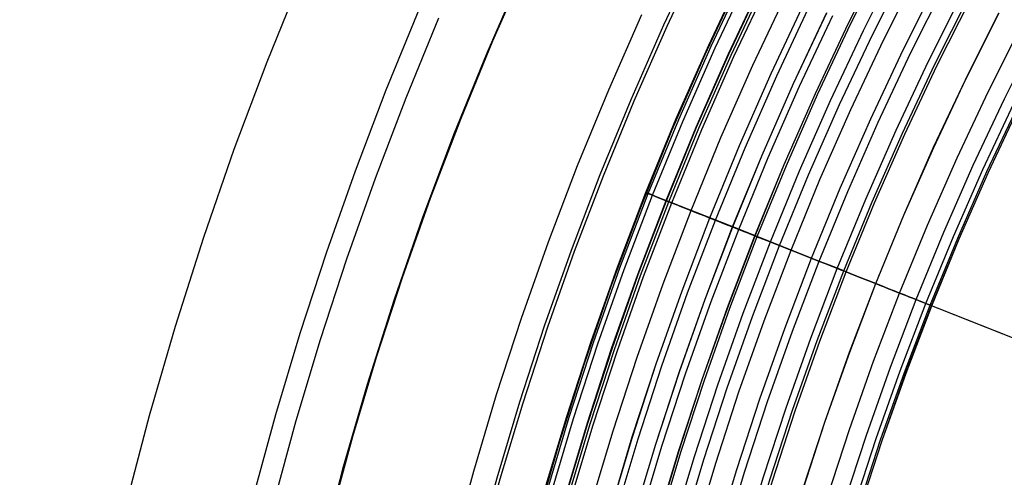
# Model space of a CAD drawing. Header units: millimetres. Extents: x -14 to 488, y -50 to 50.
# Tile 177 of 256: x 349.73 to 356.77, y 6.11 to 9.39. Entities that reach past the tile are written whole.
import ezdxf

# ---------------------------------------------------------------- set-up
doc = ezdxf.new("R2010")
doc.units = ezdxf.units.MM
doc.header["$MEASUREMENT"] = 0
doc.layers.add('Default', color=7, linetype='Continuous')

msp = doc.modelspace()

# ---------------------------------------------------------------- linework, layer by layer
at = {"layer": 'Default'}
for points in [[(352.2417, -0.3158), (352.2474, 0.2026), (352.2649, 0.7254), (352.2944, 1.2522), (352.3361, 1.7828), (352.3905, 2.3166), (352.4577, 2.8534), (352.538, 3.3926), (352.6316, 3.9339), (352.7387, 4.4769), (352.8596, 5.0209), (352.9944, 5.5656), (353.1432, 6.1105), (353.3062, 6.655), (353.4836, 7.1986), (353.6753, 7.7408), (353.8815, 8.281), (354.1021, 8.8187), (354.3372, 9.3533), (354.5868, 9.8843)], [(352.2417, -0.3158), (352.2474, 0.2026), (352.2649, 0.7254), (352.2944, 1.2522), (352.3361, 1.7828), (352.3905, 2.3166), (352.4577, 2.8534), (352.538, 3.3926), (352.6316, 3.9339), (352.7387, 4.4769), (352.8596, 5.0209), (352.9944, 5.5656), (353.1432, 6.1105), (353.3062, 6.655), (353.4836, 7.1986), (353.6753, 7.7408), (353.8815, 8.281), (354.1021, 8.8187), (354.3372, 9.3533), (354.5868, 9.8843)], [(352.2659, -0.3158), (352.2716, 0.2021), (352.2891, 0.7243), (352.3185, 1.2506), (352.3602, 1.7806), (352.4145, 2.3139), (352.4817, 2.8501), (352.5619, 3.3888), (352.6554, 3.9295), (352.7624, 4.4719), (352.8831, 5.0154), (353.0178, 5.5596), (353.1665, 6.1038), (353.3293, 6.6478), (353.5065, 7.1908), (353.698, 7.7325), (353.904, 8.2721), (354.1244, 8.8092), (354.3593, 9.3433), (354.6086, 9.8737)], [(353.4318, -0.3158), (353.4372, 0.1762), (353.4538, 0.6723), (353.4818, 1.1723), (353.5214, 1.6758), (353.573, 2.1825), (353.6368, 2.6919), (353.713, 3.2037), (353.8018, 3.7174), (353.9035, 4.2327), (354.0182, 4.749), (354.1461, 5.2659), (354.2874, 5.783), (354.4421, 6.2998), (354.6104, 6.8157), (354.7923, 7.3303), (354.988, 7.843), (355.1974, 8.3532), (355.4205, 8.8606), (355.6574, 9.3645), (355.9079, 9.8644)], [(353.4324, -0.3158), (353.4379, 0.1762), (353.4545, 0.6723), (353.4824, 1.1723), (353.5221, 1.6758), (353.5737, 2.1824), (353.6374, 2.6918), (353.7136, 3.2036), (353.8025, 3.7173), (353.9041, 4.2325), (354.0188, 4.7488), (354.1467, 5.2658), (354.288, 5.7829), (354.4427, 6.2996), (354.611, 6.8155), (354.793, 7.33), (354.9886, 7.8427), (355.198, 8.353), (355.4211, 8.8603), (355.658, 9.3642), (355.9085, 9.8641)], [(351.1683, -0.3158), (351.1743, 0.2264), (351.1926, 0.7732), (351.2234, 1.3243), (351.2671, 1.8792), (351.324, 2.4376), (351.3942, 2.999), (351.4782, 3.5631), (351.5761, 4.1293), (351.6882, 4.6971), (351.8146, 5.2662), (351.9556, 5.836), (352.1112, 6.4059), (352.2818, 6.9754), (352.4673, 7.544), (352.6678, 8.1111), (352.8834, 8.6761), (353.1142, 9.2385), (353.3602, 9.7977)], [(353.4489, -0.3158), (353.4543, 0.1758), (353.4709, 0.6716), (353.4989, 1.1712), (353.5385, 1.6743), (353.59, 2.1805), (353.6537, 2.6896), (353.7299, 3.2009), (353.8186, 3.7143), (353.9202, 4.2291), (354.0349, 4.7451), (354.1627, 5.2616), (354.3038, 5.7783), (354.4584, 6.2947), (354.6266, 6.8102), (354.8084, 7.3244), (355.0039, 7.8367), (355.2132, 8.3465), (355.4361, 8.8535), (355.6728, 9.357), (355.9231, 9.8565)], [(353.5505, -0.3158), (353.556, 0.1736), (353.5725, 0.667), (353.6003, 1.1644), (353.6397, 1.6652), (353.691, 2.1691), (353.7545, 2.6758), (353.8302, 3.1848), (353.9186, 3.6958), (354.0197, 4.2083), (354.1338, 4.7218), (354.261, 5.236), (354.4015, 5.7504), (354.5554, 6.2643), (354.7228, 6.7775), (354.9038, 7.2893), (355.0984, 7.7992), (355.3067, 8.3068), (355.5287, 8.8114), (355.7642, 9.3126), (356.0134, 9.8098)], [(354.5445, -0.3158), (354.5497, 0.1515), (354.5655, 0.6227), (354.592, 1.0976), (354.6297, 1.5758), (354.6787, 2.0571), (354.7392, 2.5409), (354.8116, 3.027), (354.896, 3.5149), (354.9926, 4.0043), (355.1015, 4.4947), (355.223, 4.9857), (355.3572, 5.4769), (355.5041, 5.9677), (355.664, 6.4577), (355.8368, 6.9464), (356.0226, 7.4334), (356.2215, 7.918), (356.4335, 8.3999), (356.6584, 8.8785), (356.8964, 9.3533), (357.1472, 9.8238)], [(354.5445, -0.3158), (354.5497, 0.1515), (354.5655, 0.6227), (354.592, 1.0976), (354.6297, 1.5758), (354.6787, 2.0571), (354.7392, 2.5409), (354.8116, 3.027), (354.896, 3.5149), (354.9926, 4.0043), (355.1015, 4.4947), (355.223, 4.9857), (355.3572, 5.4769), (355.5041, 5.9677), (355.664, 6.4577), (355.8368, 6.9464), (356.0226, 7.4334), (356.2215, 7.918), (356.4335, 8.3999), (356.6584, 8.8785), (356.8964, 9.3533), (357.1472, 9.8238)], [(353.3208, 9.7267), (353.0692, 9.1488), (352.8325, 8.5647), (352.611, 7.9746), (352.4048, 7.3789), (352.2141, 6.7782), (352.0389, 6.1727), (351.8794, 5.5629), (351.7357, 4.9491), (351.6078, 4.3319), (351.4959, 3.7116), (351.4, 3.0886), (351.3202, 2.4634), (351.2577, 1.8494), (351.2109, 1.234), (351.1795, 0.6176), (351.1637, 0.0007), (351.1635, -0.6165)], [(353.3208, 9.7267), (353.0692, 9.1488), (352.8325, 8.5647), (352.611, 7.9746), (352.4048, 7.3789), (352.2141, 6.7782), (352.0389, 6.1727), (351.8794, 5.5629), (351.7357, 4.9491), (351.6078, 4.3319), (351.4959, 3.7116), (351.4, 3.0886), (351.3202, 2.4634), (351.2577, 1.8494), (351.2109, 1.234), (351.1795, 0.6176), (351.1637, 0.0007), (351.1635, -0.6165)], [(352.5933, -0.3158), (352.599, 0.1948), (352.6162, 0.7097), (352.6452, 1.2286), (352.6863, 1.7512), (352.7399, 2.277), (352.8061, 2.8057), (352.8851, 3.3368), (352.9773, 3.87), (353.0828, 4.4047), (353.2019, 4.9406), (353.3346, 5.4771), (353.4812, 6.0138), (353.6418, 6.5501), (353.8165, 7.0855), (354.0053, 7.6195), (354.2084, 8.1516), (354.4257, 8.6812), (354.6573, 9.2077), (354.9031, 9.7307)], [(352.594, -0.3158), (352.5997, 0.1948), (352.6169, 0.7097), (352.6459, 1.2286), (352.6871, 1.7511), (352.7406, 2.2769), (352.8068, 2.8056), (352.8859, 3.3367), (352.9781, 3.8698), (353.0836, 4.4046), (353.2026, 4.9404), (353.3354, 5.4769), (353.482, 6.0136), (353.6425, 6.5498), (353.8172, 7.0852), (354.006, 7.6193), (354.2091, 8.1513), (354.4264, 8.6809), (354.658, 9.2074), (354.9038, 9.7304)], [(352.5943, -0.3158), (352.6, 0.1948), (352.6172, 0.7097), (352.6462, 1.2286), (352.6873, 1.7511), (352.7409, 2.2769), (352.8071, 2.8055), (352.8861, 3.3366), (352.9783, 3.8698), (353.0838, 4.4045), (353.2029, 4.9404), (353.3356, 5.4768), (353.4822, 6.0135), (353.6428, 6.5498), (353.8174, 7.0852), (354.0063, 7.6192), (354.2093, 8.1512), (354.4266, 8.6808), (354.6582, 9.2073), (354.904, 9.7303)], [(352.5954, -0.3158), (352.6011, 0.1948), (352.6183, 0.7096), (352.6473, 1.2285), (352.6884, 1.751), (352.742, 2.2767), (352.8081, 2.8054), (352.8872, 3.3365), (352.9794, 3.8696), (353.0849, 4.4043), (353.2039, 4.9401), (353.3367, 5.4766), (353.4833, 6.0132), (353.6438, 6.5494), (353.8185, 7.0848), (354.0073, 7.6188), (354.2103, 8.1508), (354.4276, 8.6804), (354.6592, 9.2069), (354.905, 9.7298)], [(352.5954, -0.3158), (352.6011, 0.1948), (352.6183, 0.7096), (352.6473, 1.2285), (352.6884, 1.751), (352.742, 2.2767), (352.8081, 2.8054), (352.8872, 3.3365), (352.9794, 3.8696), (353.0849, 4.4043), (353.2039, 4.9401), (353.3367, 5.4766), (353.4833, 6.0132), (353.6438, 6.5494), (353.8185, 7.0848), (354.0073, 7.6188), (354.2103, 8.1508), (354.4276, 8.6804), (354.6592, 9.2069), (354.905, 9.7298)], [(352.6116, -0.3158), (352.6172, 0.1944), (352.6344, 0.7089), (352.6634, 1.2274), (352.7046, 1.7495), (352.758, 2.2749), (352.8242, 2.8032), (352.9032, 3.3339), (352.9953, 3.8666), (353.1007, 4.401), (353.2197, 4.9364), (353.3523, 5.4725), (353.4988, 6.0087), (353.6593, 6.5446), (353.8338, 7.0796), (354.0225, 7.6132), (354.2254, 8.1449), (354.4425, 8.674), (354.6739, 9.2002), (354.9196, 9.7227)], [(353.6214, -0.3158), (353.6268, 0.172), (353.6433, 0.6639), (353.671, 1.1596), (353.7103, 1.6588), (353.7614, 2.1611), (353.8247, 2.6662), (353.9002, 3.1736), (353.9883, 3.6829), (354.0891, 4.1937), (354.2028, 4.7057), (354.3296, 5.2182), (354.4697, 5.7309), (354.6231, 6.2432), (354.7899, 6.7547), (354.9703, 7.2648), (355.1643, 7.7731), (355.3719, 8.2791), (355.5932, 8.7821), (355.828, 9.2817), (356.0764, 9.7773)], [(353.6217, -0.3158), (353.6271, 0.172), (353.6435, 0.6639), (353.6712, 1.1596), (353.7105, 1.6588), (353.7617, 2.1611), (353.8249, 2.6661), (353.9004, 3.1735), (353.9885, 3.6828), (354.0893, 4.1937), (354.203, 4.7056), (354.3299, 5.2181), (354.4699, 5.7308), (354.6233, 6.2431), (354.7902, 6.7546), (354.9706, 7.2648), (355.1645, 7.7731), (355.3721, 8.279), (355.5934, 8.782), (355.8282, 9.2816), (356.0766, 9.7772)], [(353.7098, -0.3158), (353.7152, 0.17), (353.7316, 0.6599), (353.7592, 1.1537), (353.7983, 1.6509), (353.8493, 2.1511), (353.9122, 2.6542), (353.9875, 3.1595), (354.0752, 3.6668), (354.1756, 4.1756), (354.2889, 4.6855), (354.4152, 5.1959), (354.5546, 5.7065), (354.7074, 6.2168), (354.8736, 6.7263), (355.0533, 7.2344), (355.2465, 7.7406), (355.4533, 8.2445), (355.6736, 8.7455), (355.9075, 9.2431), (356.1549, 9.7367)], [(354.6724, -0.3158), (354.6776, 0.1487), (354.6932, 0.617), (354.7196, 1.089), (354.7571, 1.5644), (354.8058, 2.0426), (354.866, 2.5235), (354.9379, 3.0067), (355.0218, 3.4916), (355.1177, 3.9781), (355.226, 4.4655), (355.3468, 4.9535), (355.4801, 5.4417), (355.6262, 5.9295), (355.7851, 6.4165), (355.9568, 6.9023), (356.1415, 7.3863), (356.3392, 7.868), (356.5499, 8.347), (356.7735, 8.8226), (357.01, 9.2945), (357.2593, 9.7622)], [(354.6724, -0.3158), (354.6776, 0.1487), (354.6932, 0.617), (354.7196, 1.089), (354.7571, 1.5644), (354.8058, 2.0426), (354.866, 2.5235), (354.9379, 3.0067), (355.0218, 3.4916), (355.1177, 3.9781), (355.226, 4.4655), (355.3468, 4.9535), (355.4801, 5.4417), (355.6262, 5.9295), (355.7851, 6.4165), (355.9568, 6.9023), (356.1415, 7.3863), (356.3392, 7.868), (356.5499, 8.347), (356.7735, 8.8226), (357.01, 9.2945), (357.2593, 9.7622)], [(354.7467, -0.3158), (354.7519, 0.147), (354.7675, 0.6137), (354.7938, 1.0841), (354.8311, 1.5577), (354.8796, 2.0343), (354.9396, 2.5135), (355.0113, 2.9949), (355.0948, 3.4781), (355.1905, 3.9628), (355.2984, 4.4485), (355.4187, 4.9348), (355.5516, 5.4212), (355.6971, 5.9073), (355.8554, 6.3926), (356.0266, 6.8767), (356.2106, 7.3589), (356.4076, 7.8389), (356.6175, 8.3162), (356.8403, 8.7902), (357.076, 9.2604), (357.3244, 9.7264)], [(354.7467, -0.3158), (354.7519, 0.147), (354.7675, 0.6137), (354.7938, 1.0841), (354.8311, 1.5577), (354.8796, 2.0343), (354.9396, 2.5135), (355.0113, 2.9949), (355.0948, 3.4781), (355.1905, 3.9628), (355.2984, 4.4485), (355.4187, 4.9348), (355.5516, 5.4212), (355.6971, 5.9073), (355.8554, 6.3926), (356.0266, 6.8767), (356.2106, 7.3589), (356.4076, 7.8389), (356.6175, 8.3162), (356.8403, 8.7902), (357.076, 9.2604), (357.3244, 9.7264)], [(351.7463, 9.7046), (351.4957, 9.0861), (351.2612, 8.4614), (351.0429, 7.8308), (350.841, 7.1948), (350.6555, 6.5537), (350.4867, 5.9081), (350.3345, 5.2583), (350.1991, 4.6048), (350.0806, 3.9481), (349.9791, 3.2885), (349.8946, 2.6266), (349.8285, 1.9765), (349.7789, 1.325), (349.7457, 0.6725), (349.729, 0.0193), (349.7288, -0.6341)], [(351.7463, 9.7046), (351.4957, 9.0861), (351.2612, 8.4614), (351.0429, 7.8308), (350.841, 7.1948), (350.6555, 6.5537), (350.4867, 5.9081), (350.3345, 5.2583), (350.1991, 4.6048), (350.0806, 3.9481), (349.9791, 3.2885), (349.8946, 2.6266), (349.8285, 1.9765), (349.7789, 1.325), (349.7457, 0.6725), (349.729, 0.0193), (349.7288, -0.6341)], [(354.8797, 9.6747), (354.6289, 9.137), (354.392, 8.5931), (354.1693, 8.0432), (353.9608, 7.4877), (353.7667, 6.9271), (353.5871, 6.3616), (353.4223, 5.7917), (353.2721, 5.2177), (353.1369, 4.64), (353.0165, 4.059), (352.9111, 3.4751), (352.8208, 2.8887), (352.7457, 2.3002), (352.687, 1.7222), (352.6428, 1.143), (352.6134, 0.5628), (352.5985, -0.0179), (352.5983, -0.5988)], [(354.8797, 9.6747), (354.6289, 9.137), (354.392, 8.5931), (354.1693, 8.0432), (353.9608, 7.4877), (353.7667, 6.9271), (353.5871, 6.3616), (353.4223, 5.7917), (353.2721, 5.2177), (353.1369, 4.64), (353.0165, 4.059), (352.9111, 3.4751), (352.8208, 2.8887), (352.7457, 2.3002), (352.687, 1.7222), (352.6428, 1.143), (352.6134, 0.5628), (352.5985, -0.0179), (352.5983, -0.5988)], [(352.6437, -0.3158), (352.6493, 0.1937), (352.6665, 0.7075), (352.6955, 1.2252), (352.7365, 1.7466), (352.79, 2.2713), (352.856, 2.7988), (352.9349, 3.3288), (353.0269, 3.8608), (353.1322, 4.3944), (353.251, 4.9291), (353.3834, 5.4644), (353.5297, 5.9999), (353.6899, 6.535), (353.8642, 7.0693), (354.0526, 7.6021), (354.2553, 8.133), (354.4721, 8.6615), (354.7032, 9.1869), (354.9485, 9.7087)], [(352.748, -0.3158), (352.7537, 0.1914), (352.7708, 0.7028), (352.7996, 1.2182), (352.8405, 1.7373), (352.8936, 2.2595), (352.9594, 2.7847), (353.0379, 3.3122), (353.1295, 3.8418), (353.2343, 4.373), (353.3525, 4.9052), (353.4844, 5.4381), (353.63, 5.9712), (353.7895, 6.5039), (353.963, 7.0357), (354.1506, 7.5661), (354.3523, 8.0946), (354.5681, 8.6207), (354.7982, 9.1437), (355.0423, 9.6631)], [(352.7511, -0.3158), (352.7567, 0.1913), (352.7738, 0.7027), (352.8026, 1.218), (352.8435, 1.737), (352.8966, 2.2592), (352.9624, 2.7843), (353.0409, 3.3118), (353.1324, 3.8413), (353.2372, 4.3723), (353.3555, 4.9045), (353.4873, 5.4374), (353.6329, 5.9703), (353.7924, 6.503), (353.9659, 7.0347), (354.1534, 7.5651), (354.3551, 8.0935), (354.5709, 8.6195), (354.8009, 9.1424), (355.045, 9.6618)], [(352.7513, -0.3158), (352.7569, 0.1913), (352.774, 0.7027), (352.8028, 1.218), (352.8437, 1.737), (352.8968, 2.2592), (352.9626, 2.7842), (353.0411, 3.3117), (353.1327, 3.8412), (353.2375, 4.3723), (353.3557, 4.9045), (353.4875, 5.4373), (353.6331, 5.9703), (353.7926, 6.5029), (353.9661, 7.0347), (354.1536, 7.565), (354.3553, 8.0934), (354.5711, 8.6194), (354.8011, 9.1423), (355.0452, 9.6617)], [(352.769, -0.3158), (352.7746, 0.1909), (352.7917, 0.7019), (352.8205, 1.2168), (352.8614, 1.7354), (352.9145, 2.2572), (352.9802, 2.7818), (353.0586, 3.3089), (353.1501, 3.838), (353.2548, 4.3687), (353.373, 4.9004), (353.5047, 5.4328), (353.6502, 5.9654), (353.8095, 6.4976), (353.9829, 7.0289), (354.1703, 7.5589), (354.3718, 8.0869), (354.5874, 8.6125), (354.8172, 9.135), (355.0612, 9.6539)], [(353.8671, -0.3158), (353.8725, 0.1665), (353.8887, 0.6529), (353.9162, 1.1431), (353.955, 1.6367), (354.0056, 2.1334), (354.0681, 2.6328), (354.1428, 3.1345), (354.2299, 3.6382), (354.3296, 4.1433), (354.442, 4.6495), (354.5674, 5.1563), (354.7059, 5.6633), (354.8576, 6.1699), (355.0226, 6.6756), (355.201, 7.1801), (355.3928, 7.6827), (355.5981, 8.183), (355.8168, 8.6804), (356.049, 9.1744), (356.2946, 9.6644)], [(353.8671, -0.3158), (353.8725, 0.1665), (353.8887, 0.6529), (353.9161, 1.1431), (353.955, 1.6367), (354.0056, 2.1334), (354.0681, 2.6328), (354.1428, 3.1345), (354.2299, 3.6382), (354.3296, 4.1433), (354.442, 4.6495), (354.5674, 5.1563), (354.7059, 5.6633), (354.8576, 6.1699), (355.0226, 6.6756), (355.201, 7.1801), (355.3928, 7.6827), (355.5981, 8.183), (355.8168, 8.6804), (356.049, 9.1744), (356.2946, 9.6644)], [(354.7802, -0.3158), (354.7853, 0.1463), (354.8008, 0.6122), (354.8271, 1.0818), (354.8644, 1.5547), (354.9128, 2.0305), (354.9727, 2.5089), (355.0442, 2.9896), (355.1277, 3.472), (355.2232, 3.956), (355.3309, 4.4409), (355.451, 4.9264), (355.5837, 5.412), (355.729, 5.8973), (355.8871, 6.3819), (356.0579, 6.8651), (356.2417, 7.3466), (356.4384, 7.8259), (356.6479, 8.3024), (356.8704, 8.7756), (357.1057, 9.2451), (357.3537, 9.7103)], [(354.7802, -0.3158), (354.7853, 0.1463), (354.8008, 0.6122), (354.8271, 1.0818), (354.8644, 1.5547), (354.9128, 2.0305), (354.9727, 2.5089), (355.0442, 2.9896), (355.1277, 3.472), (355.2232, 3.956), (355.3309, 4.4409), (355.451, 4.9264), (355.5837, 5.412), (355.729, 5.8973), (355.8871, 6.3819), (356.0579, 6.8651), (356.2417, 7.3466), (356.4384, 7.8259), (356.6479, 8.3024), (356.8704, 8.7756), (357.1057, 9.2451), (357.3537, 9.7103)], [(354.7913, -0.3158), (354.7964, 0.146), (354.812, 0.6117), (354.8382, 1.0811), (354.8754, 1.5537), (354.9238, 2.0292), (354.9837, 2.5074), (355.0552, 2.9878), (355.1386, 3.47), (355.234, 3.9537), (355.3417, 4.4383), (355.4618, 4.9236), (355.5944, 5.409), (355.7396, 5.894), (355.8976, 6.3783), (356.0684, 6.8613), (356.252, 7.3425), (356.4486, 7.8215), (356.6581, 8.2978), (356.8804, 8.7707), (357.1155, 9.24), (357.3635, 9.7049)], [(354.7913, -0.3158), (354.7964, 0.146), (354.812, 0.6117), (354.8382, 1.0811), (354.8754, 1.5537), (354.9238, 2.0292), (354.9837, 2.5074), (355.0552, 2.9878), (355.1386, 3.47), (355.234, 3.9537), (355.3417, 4.4383), (355.4618, 4.9236), (355.5944, 5.409), (355.7396, 5.894), (355.8976, 6.3783), (356.0684, 6.8613), (356.252, 7.3425), (356.4486, 7.8215), (356.6581, 8.2978), (356.8804, 8.7707), (357.1155, 9.24), (357.3635, 9.7049)], [(354.7918, -0.3158), (354.7969, 0.146), (354.8124, 0.6117), (354.8387, 1.081), (354.8759, 1.5536), (354.9243, 2.0292), (354.9842, 2.5073), (355.0557, 2.9877), (355.1391, 3.4699), (355.2345, 3.9536), (355.3422, 4.4382), (355.4623, 4.9235), (355.5948, 5.4088), (355.7401, 5.8939), (355.898, 6.3781), (356.0688, 6.8611), (356.2525, 7.3424), (356.449, 7.8213), (356.6585, 8.2976), (356.8808, 8.7705), (357.116, 9.2397), (357.3639, 9.7047)], [(352.7918, -0.3158), (352.7974, 0.1904), (352.8144, 0.7009), (352.8432, 1.2153), (352.884, 1.7333), (352.9371, 2.2546), (353.0027, 2.7787), (353.0811, 3.3053), (353.1725, 3.8339), (353.2771, 4.364), (353.3951, 4.8952), (353.5267, 5.4271), (353.672, 5.9591), (353.8312, 6.4908), (354.0044, 7.0216), (354.1916, 7.551), (354.3929, 8.0785), (354.6084, 8.6036), (354.8379, 9.1256), (355.0816, 9.644)], [(352.9403, -0.3158), (352.9459, 0.1871), (352.9629, 0.6943), (352.9914, 1.2053), (353.032, 1.72), (353.0847, 2.2379), (353.1499, 2.7586), (353.2278, 3.2817), (353.3186, 3.8068), (353.4225, 4.3335), (353.5397, 4.8613), (353.6705, 5.3897), (353.8149, 5.9183), (353.973, 6.4465), (354.1451, 6.9738), (354.3311, 7.4998), (354.5311, 8.0239), (354.7451, 8.5455), (354.9732, 9.0641), (355.2153, 9.5791)], [(353.9255, -0.3158), (353.9308, 0.1652), (353.947, 0.6503), (353.9744, 1.1392), (354.0131, 1.6315), (354.0636, 2.1268), (354.1259, 2.6249), (354.2004, 3.1253), (354.2873, 3.6276), (354.3867, 4.1313), (354.4988, 4.6362), (354.6239, 5.1416), (354.762, 5.6472), (354.9133, 6.1524), (355.0778, 6.6569), (355.2557, 7.16), (355.447, 7.6612), (355.6518, 8.1601), (355.8699, 8.6562), (356.1015, 9.1489), (356.3465, 9.6376)], [(353.0848, -0.3158), (353.0903, 0.1839), (353.1071, 0.6878), (353.1356, 1.1956), (353.1758, 1.707), (353.2282, 2.2216), (353.293, 2.739), (353.3704, 3.2588), (353.4606, 3.7805), (353.5639, 4.3039), (353.6804, 4.8283), (353.8103, 5.3533), (353.9537, 5.8785), (354.1109, 6.4034), (354.2818, 6.9274), (354.4666, 7.45), (354.6654, 7.9707), (354.878, 8.489), (355.1047, 9.0043), (355.3452, 9.516)], [(353.0855, -0.3158), (353.0911, 0.1839), (353.1079, 0.6878), (353.1363, 1.1956), (353.1766, 1.7069), (353.229, 2.2215), (353.2937, 2.7389), (353.3711, 3.2586), (353.4613, 3.7804), (353.5646, 4.3037), (353.6811, 4.8281), (353.811, 5.3531), (353.9545, 5.8783), (354.1116, 6.4031), (354.2825, 6.9271), (354.4673, 7.4497), (354.666, 7.9704), (354.8787, 8.4887), (355.1053, 9.004), (355.3459, 9.5157)], [(354.0656, -0.3158), (354.0709, 0.1621), (354.087, 0.6441), (354.1141, 1.1298), (354.1527, 1.6189), (354.2028, 2.111), (354.2647, 2.6059), (354.3387, 3.103), (354.425, 3.6021), (354.5238, 4.1026), (354.6352, 4.6042), (354.7595, 5.1063), (354.8967, 5.6086), (355.047, 6.1106), (355.2105, 6.6118), (355.3872, 7.1116), (355.5773, 7.6097), (355.7807, 8.1054), (355.9975, 8.5982), (356.2275, 9.0877), (356.4709, 9.5733)], [(354.1157, -0.3158), (354.121, 0.161), (354.137, 0.6419), (354.1641, 1.1264), (354.2026, 1.6144), (354.2526, 2.1054), (354.3144, 2.5991), (354.3882, 3.0951), (354.4743, 3.593), (354.5728, 4.0923), (354.684, 4.5927), (354.808, 5.0937), (354.9449, 5.5949), (355.0948, 6.0957), (355.2579, 6.5957), (355.4343, 7.0943), (355.6239, 7.5912), (355.8268, 8.0858), (356.0431, 8.5775), (356.2726, 9.0658), (356.5154, 9.5503)], [(354.1342, -0.3158), (354.1395, 0.1606), (354.1555, 0.641), (354.1826, 1.1252), (354.221, 1.6127), (354.271, 2.1033), (354.3327, 2.5966), (354.4065, 3.0921), (354.4925, 3.5896), (354.591, 4.0885), (354.702, 4.5885), (354.8259, 5.089), (354.9627, 5.5898), (355.1125, 6.0901), (355.2755, 6.5897), (355.4517, 7.088), (355.6411, 7.5844), (355.8439, 8.0785), (356.06, 8.5698), (356.2893, 9.0577), (356.5319, 9.5417)], [(354.1342, -0.3158), (354.1395, 0.1606), (354.1555, 0.641), (354.1826, 1.1252), (354.221, 1.6127), (354.271, 2.1033), (354.3327, 2.5966), (354.4065, 3.0921), (354.4925, 3.5896), (354.591, 4.0885), (354.702, 4.5885), (354.8259, 5.089), (354.9627, 5.5898), (355.1125, 6.0901), (355.2755, 6.5897), (355.4517, 7.088), (355.6411, 7.5844), (355.8439, 8.0785), (356.06, 8.5698), (356.2893, 9.0577), (356.5319, 9.5417)], [(350.5954, -0.3158), (350.6015, 0.2392), (350.6202, 0.7988), (350.6518, 1.3628), (350.6965, 1.9307), (350.7547, 2.5022), (350.8266, 3.0768), (350.9126, 3.654), (351.0128, 4.2335), (351.1275, 4.8147), (351.2569, 5.3971), (351.4011, 5.9802), (351.5605, 6.5635), (351.735, 7.1464), (351.9248, 7.7283), (352.1301, 8.3087), (352.3508, 8.887), (352.587, 9.4626)], [(350.5954, -0.3158), (350.6016, 0.2392), (350.6203, 0.7988), (350.6518, 1.3628), (350.6965, 1.9307), (350.7547, 2.5022), (350.8266, 3.0768), (350.9126, 3.654), (351.0128, 4.2335), (351.1275, 4.8147), (351.2569, 5.3971), (351.4011, 5.9802), (351.5605, 6.5635), (351.735, 7.1464), (351.9248, 7.7283), (352.1301, 8.3087), (352.3508, 8.887), (352.587, 9.4626)], [(353.1276, -0.3158), (353.1332, 0.183), (353.15, 0.6859), (353.1783, 1.1928), (353.2185, 1.7032), (353.2708, 2.2168), (353.3354, 2.7332), (353.4127, 3.252), (353.5027, 3.7727), (353.6058, 4.2951), (353.7221, 4.8185), (353.8517, 5.3425), (353.9949, 5.8667), (354.1518, 6.3906), (354.3224, 6.9136), (354.5068, 7.4352), (354.7052, 7.9549), (354.9175, 8.4722), (355.1437, 8.9865), (355.3838, 9.4973)], [(353.2599, -0.3158), (353.2654, 0.18), (353.2821, 0.68), (353.3103, 1.1839), (353.3502, 1.6913), (353.4022, 2.2019), (353.4665, 2.7152), (353.5432, 3.231), (353.6328, 3.7487), (353.7352, 4.2679), (353.8508, 4.7883), (353.9797, 5.3092), (354.1221, 5.8303), (354.278, 6.3511), (354.4476, 6.871), (354.631, 7.3896), (354.8281, 7.9062), (355.0392, 8.4205), (355.264, 8.9318), (355.5027, 9.4396)], [(353.2607, -0.3158), (353.2662, 0.18), (353.2829, 0.68), (353.3111, 1.1838), (353.3511, 1.6912), (353.403, 2.2018), (353.4673, 2.7151), (353.5441, 3.2308), (353.6336, 3.7485), (353.7361, 4.2678), (353.8517, 4.7881), (353.9806, 5.309), (354.1229, 5.8301), (354.2788, 6.3509), (354.4484, 6.8707), (354.6318, 7.3893), (354.8289, 7.9059), (355.04, 8.4201), (355.2648, 8.9314), (355.5035, 9.4392)], [(350.7482, -0.3158), (350.7543, 0.2358), (350.7729, 0.792), (350.8043, 1.3525), (350.8487, 1.917), (350.9065, 2.4849), (350.978, 3.056), (351.0634, 3.6298), (351.163, 4.2057), (351.277, 4.7833), (351.4056, 5.3622), (351.549, 5.9417), (351.7074, 6.5214), (351.8808, 7.1008), (352.0695, 7.6791), (352.2735, 8.256), (352.4928, 8.8308), (352.7276, 9.4028)], [(352.0679, -0.3158), (352.0737, 0.2065), (352.0913, 0.7331), (352.1209, 1.2639), (352.163, 1.7984), (352.2178, 2.3362), (352.2855, 2.877), (352.3664, 3.4202), (352.4607, 3.9656), (352.5686, 4.5125), (352.6904, 5.0607), (352.8261, 5.6094), (352.9761, 6.1583), (353.1403, 6.7069), (353.319, 7.2545), (353.5121, 7.8008), (353.7198, 8.345), (353.9421, 8.8867), (354.179, 9.4253)], [(353.3071, -0.3158), (353.3125, 0.179), (353.3292, 0.6779), (353.3573, 1.1807), (353.3972, 1.687), (353.4491, 2.1965), (353.5132, 2.7088), (353.5898, 3.2235), (353.6792, 3.7401), (353.7814, 4.2582), (353.8968, 4.7775), (354.0254, 5.2974), (354.1675, 5.8174), (354.323, 6.337), (354.4923, 6.8558), (354.6753, 7.3733), (354.872, 7.8889), (355.0826, 8.402), (355.307, 8.9122), (355.5452, 9.419)], [(354.3611, -0.3158), (354.3663, 0.1556), (354.3822, 0.6309), (354.409, 1.1099), (354.447, 1.5923), (354.4964, 2.0777), (354.5575, 2.5658), (354.6305, 3.0561), (354.7156, 3.5483), (354.813, 4.042), (354.9229, 4.5366), (355.0455, 5.0319), (355.1808, 5.5273), (355.329, 6.0224), (355.4903, 6.5167), (355.6646, 7.0097), (355.8521, 7.5009), (356.0527, 7.9898), (356.2665, 8.4759), (356.4934, 8.9586), (356.7334, 9.4375)], [(354.3624, -0.3158), (354.3676, 0.1555), (354.3835, 0.6309), (354.4103, 1.1099), (354.4483, 1.5922), (354.4977, 2.0776), (354.5588, 2.5656), (354.6318, 3.0559), (354.7169, 3.5481), (354.8143, 4.0417), (354.9242, 4.5363), (355.0467, 5.0316), (355.1821, 5.527), (355.3303, 6.022), (355.4915, 6.5163), (355.6658, 7.0092), (355.8533, 7.5004), (356.0539, 7.9893), (356.2677, 8.4753), (356.4946, 8.9581), (356.7346, 9.4369)], [(354.3624, -0.3158), (354.3676, 0.1555), (354.3835, 0.6309), (354.4103, 1.1099), (354.4483, 1.5922), (354.4977, 2.0776), (354.5588, 2.5656), (354.6318, 3.0559), (354.7169, 3.5481), (354.8143, 4.0417), (354.9242, 4.5363), (355.0467, 5.0316), (355.1821, 5.527), (355.3303, 6.022), (355.4915, 6.5163), (355.6658, 7.0092), (355.8533, 7.5004), (356.0539, 7.9893), (356.2677, 8.4753), (356.4946, 8.9581), (356.7346, 9.4369)]]:
    msp.add_lwpolyline(points, dxfattribs=at)
at = {"layer": 'Default', "extrusion": (0.314906, 0.949123, 0)}
for points in [[(-330.7168, 22.4213), (-330.7172, 22.4554), (-330.7183, 22.4899), (-330.7201, 22.5245), (-330.7226, 22.5595), (-330.726, 22.5946), (-330.7301, 22.6299), (-330.735, 22.6654), (-330.7408, 22.7011), (-330.7474, 22.7368), (-330.7548, 22.7726), (-330.7631, 22.8085), (-330.7722, 22.8443), (-330.7822, 22.8802), (-330.7931, 22.916), (-330.8049, 22.9516), (-330.8176, 22.9872), (-330.8311, 23.0226), (-330.8456, 23.0578), (-330.8609, 23.0927), (-330.8771, 23.1274), (-330.8942, 23.1618), (-330.9122, 23.1958), (-330.931, 23.2294), (-330.9507, 23.2626), (-330.9712, 23.2953), (-330.9926, 23.3275), (-331.0148, 23.3592), (-331.0377, 23.3903), (-331.0615, 23.4208), (-331.086, 23.4507), (-331.1112, 23.4799), (-331.1371, 23.5084), (-331.1637, 23.5362), (-331.191, 23.5632), (-331.2188, 23.5894), (-331.2473, 23.6148), (-331.2763, 23.6394), (-331.3059, 23.6632), (-331.336, 23.6861), (-331.3665, 23.7081), (-331.3975, 23.7292), (-331.4289, 23.7493), (-331.4606, 23.7686), (-331.4927, 23.7869), (-331.525, 23.8043), (-331.5577, 23.8207), (-331.5905, 23.8362), (-331.6235, 23.8507), (-331.6567, 23.8643), (-331.69, 23.8769), (-331.7234, 23.8886), (-331.7569, 23.8993), (-331.7904, 23.9091), (-331.8238, 23.918), (-331.8573, 23.9259), (-331.8906, 23.933), (-331.9239, 23.9392), (-331.957, 23.9444), (-331.99, 23.9489), (-332.0228, 23.9524), (-332.0554, 23.9552), (-332.0877, 23.9571), (-332.1199, 23.9583), (-332.1517, 23.9587), (-332.1836, 23.9583), (-332.2157, 23.9571), (-332.248, 23.9552), (-332.2806, 23.9524), (-332.3134, 23.9489), (-332.3464, 23.9444), (-332.3796, 23.9392), (-332.4128, 23.933), (-332.4462, 23.9259), (-332.4796, 23.918), (-332.5131, 23.9091), (-332.5465, 23.8993), (-332.58, 23.8886), (-332.6134, 23.8769), (-332.6467, 23.8643), (-332.6799, 23.8507), (-332.7129, 23.8362), (-332.7458, 23.8207), (-332.7784, 23.8043), (-332.8108, 23.7869), (-332.8428, 23.7686), (-332.8746, 23.7493), (-332.9059, 23.7292), (-332.9369, 23.7081), (-332.9674, 23.6861), (-332.9975, 23.6632), (-333.0271, 23.6394), (-333.0561, 23.6148), (-333.0846, 23.5894), (-333.1125, 23.5632), (-333.1397, 23.5362), (-333.1663, 23.5084), (-333.1923, 23.4799), (-333.2175, 23.4507), (-333.242, 23.4208), (-333.2657, 23.3903), (-333.2887, 23.3592), (-333.3108, 23.3275), (-333.3322, 23.2953), (-333.3527, 23.2626), (-333.3724, 23.2294), (-333.3912, 23.1958), (-333.4092, 23.1618), (-333.4263, 23.1274), (-333.4425, 23.0927), (-333.4579, 23.0578), (-333.4723, 23.0226), (-333.4859, 22.9872), (-333.4985, 22.9516), (-333.5103, 22.916), (-333.5212, 22.8802), (-333.5312, 22.8443), (-333.5404, 22.8085), (-333.5486, 22.7726), (-333.5561, 22.7368), (-333.5626, 22.7011), (-333.5684, 22.6654), (-333.5733, 22.6299), (-333.5775, 22.5946), (-333.5808, 22.5595), (-333.5834, 22.5245), (-333.5852, 22.4899), (-333.5862, 22.4554), (-333.5866, 22.4213)], [(-333.5866, 22.4213), (-333.5862, 22.3872), (-333.5852, 22.3528), (-333.5834, 22.3181), (-333.5808, 22.2832), (-333.5775, 22.248), (-333.5733, 22.2127), (-333.5684, 22.1772), (-333.5626, 22.1416), (-333.5561, 22.1058), (-333.5486, 22.07), (-333.5404, 22.0342), (-333.5312, 21.9983), (-333.5212, 21.9625), (-333.5103, 21.9267), (-333.4985, 21.891), (-333.4859, 21.8554), (-333.4723, 21.82), (-333.4579, 21.7848), (-333.4425, 21.7499), (-333.4263, 21.7152), (-333.4092, 21.6809), (-333.3912, 21.6469), (-333.3724, 21.6133), (-333.3527, 21.5801), (-333.3322, 21.5474), (-333.3108, 21.5151), (-333.2887, 21.4834), (-333.2657, 21.4523), (-333.242, 21.4218), (-333.2175, 21.392), (-333.1923, 21.3628), (-333.1663, 21.3343), (-333.1397, 21.3065), (-333.1125, 21.2795), (-333.0846, 21.2532), (-333.0561, 21.2278), (-333.0271, 21.2032), (-332.9975, 21.1794), (-332.9674, 21.1566), (-332.9369, 21.1346), (-332.9059, 21.1135), (-332.8746, 21.0933), (-332.8428, 21.074), (-332.8108, 21.0557), (-332.7784, 21.0383), (-332.7458, 21.0219), (-332.7129, 21.0064), (-332.6799, 20.9919), (-332.6467, 20.9783), (-332.6134, 20.9657), (-332.58, 20.9541), (-332.5465, 20.9433), (-332.5131, 20.9335), (-332.4796, 20.9247), (-332.4462, 20.9167), (-332.4128, 20.9096), (-332.3796, 20.9035), (-332.3464, 20.8982), (-332.3134, 20.8938), (-332.2806, 20.8902), (-332.248, 20.8874), (-332.2157, 20.8855), (-332.1836, 20.8844), (-332.1517, 20.884), (-332.1199, 20.8844), (-332.0877, 20.8855), (-332.0554, 20.8874), (-332.0228, 20.8902), (-331.99, 20.8938), (-331.957, 20.8982), (-331.9239, 20.9035), (-331.8906, 20.9096), (-331.8573, 20.9167), (-331.8238, 20.9247), (-331.7904, 20.9335), (-331.7569, 20.9433), (-331.7234, 20.9541), (-331.69, 20.9657), (-331.6567, 20.9783), (-331.6235, 20.9919), (-331.5905, 21.0064), (-331.5577, 21.0219), (-331.525, 21.0383), (-331.4927, 21.0557), (-331.4606, 21.074), (-331.4289, 21.0933), (-331.3975, 21.1135), (-331.3665, 21.1346), (-331.336, 21.1566), (-331.3059, 21.1794), (-331.2763, 21.2032), (-331.2473, 21.2278), (-331.2188, 21.2532), (-331.191, 21.2795), (-331.1637, 21.3065), (-331.1371, 21.3343), (-331.1112, 21.3628), (-331.086, 21.392), (-331.0615, 21.4218), (-331.0377, 21.4523), (-331.0148, 21.4834), (-330.9926, 21.5151), (-330.9712, 21.5474), (-330.9507, 21.5801), (-330.931, 21.6133), (-330.9122, 21.6469), (-330.8942, 21.6809), (-330.8771, 21.7152), (-330.8609, 21.7499), (-330.8456, 21.7848), (-330.8311, 21.82), (-330.8176, 21.8554), (-330.8049, 21.891), (-330.7931, 21.9267), (-330.7822, 21.9625), (-330.7722, 21.9983), (-330.7631, 22.0342), (-330.7548, 22.07), (-330.7474, 22.1058), (-330.7408, 22.1416), (-330.735, 22.1772), (-330.7301, 22.2127), (-330.726, 22.248), (-330.7226, 22.2832), (-330.7201, 22.3181), (-330.7183, 22.3528), (-330.7172, 22.3872), (-330.7168, 22.4213)]]:
    msp.add_lwpolyline(points, dxfattribs=at)
at = {"layer": 'Default'}
msp.add_polyline3d([(356.8067, 7.123, 135.9018), (355.5773, 7.6097, 113.236), (354.8049, 7.9155, 93.2153), (354.2103, 8.1508, 30.9743), (354.2203, 8.1469, 30.2517), (354.2329, 8.1419, 29.9205), (354.2499, 8.1352, 29.6087), (354.271, 8.1268, 29.3157), (354.2958, 8.117, 29.0412), (354.324, 8.1058, 28.7845), (354.3551, 8.0935, 28.5452), (354.3887, 8.0802, 28.3228), (354.4245, 8.066, 28.1165), (354.4622, 8.0511, 27.9256), (354.5013, 8.0356, 27.7494), (354.5415, 8.0197, 27.5871), (354.5825, 8.0035, 27.438), (354.6239, 7.9871, 27.3014), (354.6654, 7.9707, 27.1765), (354.7066, 7.9544, 27.0625), (354.7475, 7.9382, 26.9585), (354.788, 7.9221, 26.8631), (354.8281, 7.9062, 26.7753), (354.868, 7.8905, 26.694), (354.9077, 7.8748, 26.618), (354.9476, 7.859, 26.5461), (354.988, 7.843, 26.4772), (355.0293, 7.8266, 26.41), (355.072, 7.8097, 26.3433), (355.4581, 7.6568, 25.7739), (355.5213, 7.6318, 25.6736), (355.5823, 7.6077, 25.5725), (355.6411, 7.5844, 25.4705), (355.6977, 7.562, 25.3673), (355.752, 7.5405, 25.2629), (355.8039, 7.5199, 25.1573), (355.8533, 7.5004, 25.0504), (355.9, 7.4819, 24.9422), (355.9439, 7.4645, 24.8329), (355.9848, 7.4483, 24.7227), (356.0226, 7.4334, 24.6119), (356.0572, 7.4197, 24.5007), (356.0886, 7.4072, 24.3897), (356.1167, 7.3961, 24.2791), (356.1415, 7.3863, 24.1696), (356.1632, 7.3777, 24.0615), (356.1818, 7.3703, 23.9552), (356.1975, 7.3641, 23.8511), (356.2106, 7.3589, 23.7495), (356.2213, 7.3547, 23.6507), (356.2299, 7.3513, 23.5549), (356.2417, 7.3466, 23.3725), (356.2484, 7.344, 23.2024), (356.2525, 7.3424, 22.75), (356.2484, 7.344, 22.2976), (356.2417, 7.3466, 22.1275), (356.2299, 7.3513, 21.9451), (356.2213, 7.3547, 21.8493), (356.2106, 7.3589, 21.7505), (356.1975, 7.3641, 21.6489), (356.1818, 7.3703, 21.5448), (356.1632, 7.3777, 21.4385), (356.1415, 7.3863, 21.3304), (356.1167, 7.3961, 21.2209), (356.0886, 7.4072, 21.1103), (356.0572, 7.4197, 20.9993), (356.0226, 7.4334, 20.8881), (355.9848, 7.4483, 20.7773), (355.9439, 7.4645, 20.6671), (355.9, 7.4819, 20.5578), (355.8533, 7.5004, 20.4496), (355.8039, 7.5199, 20.3427), (355.752, 7.5405, 20.2371), (355.6977, 7.562, 20.1327), (355.6411, 7.5844, 20.0295), (355.5823, 7.6077, 19.9275), (355.5213, 7.6318, 19.8264), (355.4581, 7.6568, 19.7261), (355.0724, 7.8095, 19.1572), (355.0298, 7.8264, 19.0905), (354.9886, 7.8427, 19.0234), (354.9483, 7.8587, 18.9545), (354.9084, 7.8745, 18.8826), (354.8687, 7.8902, 18.8065), (354.8289, 7.9059, 18.7251), (354.7888, 7.9218, 18.6371), (354.7482, 7.9379, 18.5415), (354.7073, 7.9541, 18.437), (354.666, 7.9704, 18.3225), (354.6245, 7.9868, 18.197), (354.5831, 8.0033, 18.0597), (354.542, 8.0195, 17.9098), (354.5017, 8.0355, 17.7466), (354.4625, 8.051, 17.5693), (354.4248, 8.0659, 17.3773), (354.3889, 8.0801, 17.1698), (354.3553, 8.0934, 16.946), (354.3241, 8.1058, 16.7054), (354.2959, 8.1169, 16.4472), (354.2711, 8.1268, 16.1711), (354.2499, 8.1352, 15.8763), (354.2329, 8.1419, 15.5623), (354.2203, 8.1469, 15.2287), (354.2103, 8.1508, 14.5001), (354.2553, 8.133, 9.9809), (354.3063, 8.1128, 8.3072), (354.3718, 8.0869, 6.9636), (354.4481, 8.0567, 5.9048), (354.5311, 8.0239, 5.0834), (354.5738, 8.0069, 4.7466), (354.6172, 7.9898, 4.4491), (354.661, 7.9724, 4.1831), (354.7491, 7.9375, 3.7196), (354.7917, 7.9207, 3.5233), (354.8328, 7.9044, 3.3511), (354.872, 7.8889, 3.2022), (354.9091, 7.8742, 3.0758), (354.9437, 7.8605, 2.9701), (354.96, 7.854, 2.9244), (354.9755, 7.8479, 2.8831), (354.9901, 7.8421, 2.8459), (355.0039, 7.8367, 2.8126), (355.0168, 7.8315, 2.7829), (355.0291, 7.8267, 2.7564), (355.0408, 7.8221, 2.7324), (355.0521, 7.8176, 2.7106), (355.0634, 7.8131, 2.6904), (355.0747, 7.8086, 2.6714), (355.0863, 7.804, 2.6529), (355.0984, 7.7992, 2.6346), (355.1112, 7.7942, 2.6158), (355.125, 7.7887, 2.5964), (355.1401, 7.7828, 2.576), (355.1568, 7.7761, 2.5542), (355.1755, 7.7687, 2.5308), (355.1964, 7.7604, 2.5055), (355.2465, 7.7406, 2.4477), (355.301, 7.7191, 2.3882), (355.3523, 7.6987, 2.3355), (355.3769, 7.689, 2.3116), (355.4008, 7.6795, 2.2891), (355.4242, 7.6703, 2.2681), (355.447, 7.6612, 2.2484), (355.4694, 7.6524, 2.2299), (355.4914, 7.6437, 2.2126), (355.5132, 7.635, 2.1963), (355.5349, 7.6264, 2.181), (355.5567, 7.6178, 2.1666), (355.5787, 7.6091, 2.1529), (355.601, 7.6003, 2.1398), (355.6239, 7.5912, 2.1272), (355.6474, 7.5819, 2.1151), (355.6718, 7.5722, 2.1034), (355.6974, 7.5621, 2.0921), (355.7244, 7.5514, 2.0813), (355.7531, 7.54, 2.0709), (355.7838, 7.5279, 2.061), (355.8167, 7.5149, 2.0515), (355.8521, 7.5009, 2.0424), (355.8902, 7.4858, 2.0338), (355.9312, 7.4695, 2.0259), (355.9755, 7.452, 2.0187), (356.0231, 7.4332, 2.0124), (356.0744, 7.4129, 2.0073), (356.1295, 7.3911, 2.0034), (356.1886, 7.3676, 2.0009), (375.5965, -0.3158, 2)], dxfattribs=at)

doc.saveas('drawing.dxf')
